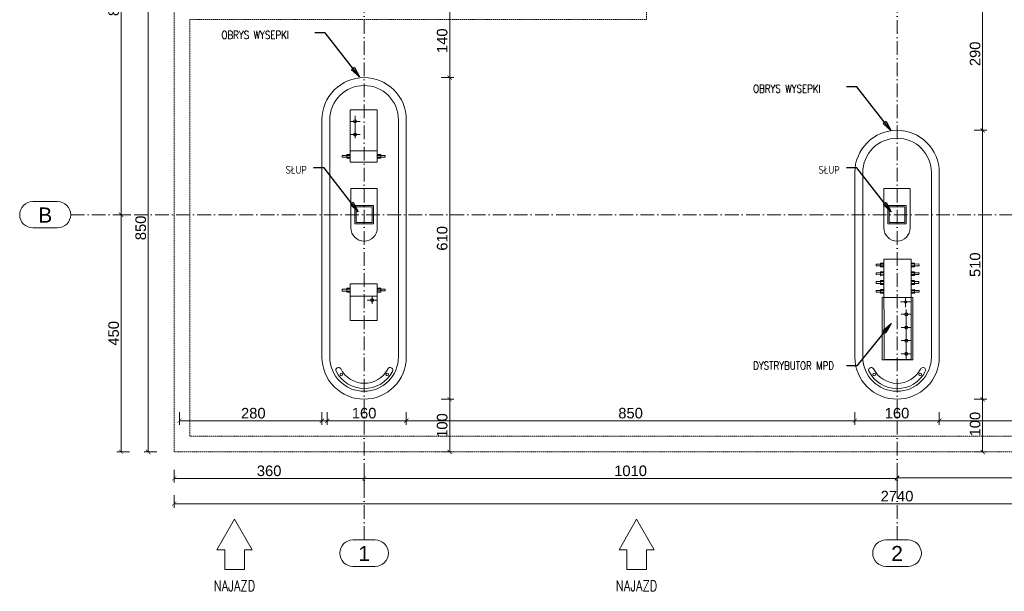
# Model space of a CAD drawing. Extents: x 64716 to 7565828, y -87108 to 5881792.
# Tile 138 of 160: x 263874 to 282535, y -34230 to -23387. Entities that reach past the tile are written whole.
import ezdxf

# ---------------------------------------------------------------- set-up
doc = ezdxf.new("R2010")
doc.units = 0
doc.header["$MEASUREMENT"] = 0
for name, pattern in [('DASHDOT', [20, 13, -3.4, 0.2, -3.4]), ('DASHED', [19.05, 12.7, -6.35]), ('Przerywana', [500, 300, -200])]:
    doc.linetypes.add(name, pattern=pattern)
for name, color, linetype, lineweight in [('-AGP1_widokowe', 7, 'Continuous', 15), ('a___wymiary', 46, 'Continuous', 18), ('BK_Opisy', 31, 'Continuous', 20), ('BK_Osie', 6, 'DASHDOT', 5), ('linii', 7, 'Continuous', 15), ('Wiata', 250, 'Continuous', 20)]:
    doc.layers.add(name, color=color, linetype=linetype, lineweight=lineweight)
for name, color, linetype in [('100_rzut_okna', 1, 'Continuous'), ('g dystrybutory', 7, 'Continuous'), ('TB_WYMIAROWANIE', 5, 'Continuous')]:
    doc.layers.add(name, color=color, linetype=linetype)
doc.layers.add('SHARY', color=7, linetype='Continuous', lineweight=15, true_color=0xa5a5a5)
doc.styles.add('ARIAL', font='arial.ttf')
doc.styles.add('ROMANS', font='simplex.shx', dxfattribs={"width": 0.8, "oblique": 15})
doc.styles.add('styl1', font='simplex.shx', dxfattribs={"oblique": 5})
doc.dimstyles.new('1_100', dxfattribs={"dimscale": 10, "dimtxt": 25, "dimasz": 20, "dimexe": 10, "dimexo": 10, "dimgap": 1, "dimtad": 0, "dimdec": 0, "dimzin": 0, "dimdsep": 46, "dimtxsty": 'ROMANS', "dimblk1": 'OBLIQUE', "dimblk2": 'OBLIQUE', "dimsah": 1, "dimcen": 0, "dimdle": 10, "dimclrd": 256, "dimclre": 256, "dimclrt": 2, "dimadec": 0, "dimazin": 0, "dimtfac": 0.4, "dimtdec": 0, "dimtmove": 0, "dimatfit": 3, "dimldrblk": 'CLOSEDBLANK', "dimfxl": 1, "dimtvp": 1, "dimtolj": 1, "dimtzin": 0, "dimarcsym": 0})
doc.dimstyles.new('mosstowy 1-100', dxfattribs={"dimscale": 20, "dimtxt": 10, "dimasz": 4, "dimexe": 4, "dimexo": 4, "dimgap": 2, "dimtad": 1, "dimdec": 0, "dimlfac": 0.1, "dimtxsty": 'ARIAL', "dimblk": 'ARCHTICK', "dimcen": 4, "dimclrd": 4, "dimclre": 4, "dimclrt": 256, "dimadec": 0, "dimazin": 0, "dimtfac": 1, "dimtdec": 0, "dimtmove": 1, "dimatfit": 3, "dimfxl": 8, "dimfxlon": 1, "dimlwd": 9, "dimlwe": 9, "dimarcsym": 0})

# ---------------------------------------------------------------- blocks, each defined once
blk = doc.blocks.new('_ArchTick')
at = {"layer": '100_rzut_okna', "color": 0, "linetype": 'Continuous', "const_width": 0.15}
blk.add_lwpolyline([(-0.5, -0.5), (0.5, 0.5)], dxfattribs=at)
blk = doc.blocks.new('*D1407')
at = {"layer": 'a___wymiary', "color": 4, "lineweight": 9}
for p, q in [((280502, -32234), (280502, -31994)), ((290602, -32074), (280502, -32074)), ((290602, -32234), (290602, -31994))]:
    blk.add_line(p, q, dxfattribs=at)
at = {"layer": 'Defpoints', "color": 0}
for p in [(280502, -32074), (280502, -32903), (290602, -32903)]:
    blk.add_point(p, dxfattribs=at)
at = {"layer": 'a___wymiary', "color": 4, "lineweight": 9, "xscale": 80, "yscale": 80, "zscale": 80, "rotation": 180}
blk.add_blockref('_ArchTick', (280502, -32074), dxfattribs=at)
at = {"layer": 'a___wymiary', "color": 4, "lineweight": 9, "xscale": 80, "yscale": 80, "zscale": 80}
blk.add_blockref('_ArchTick', (290602, -32074), dxfattribs=at)
at = {"layer": 'a___wymiary', "insert": (285552, -31932), "char_height": 200, "attachment_point": 5, "style": 'ARIAL'}
blk.add_mtext('1010', dxfattribs=at)
blk = doc.blocks.new('*D1408')
at = {"layer": 'a___wymiary', "color": 4, "lineweight": 9}
for p, q in [((270402, -32247), (270402, -32007)), ((280502, -32087), (270402, -32087)), ((280502, -32247), (280502, -32007))]:
    blk.add_line(p, q, dxfattribs=at)
at = {"layer": 'Defpoints', "color": 0}
for p in [(270402, -32087), (270402, -32493), (280502, -32493)]:
    blk.add_point(p, dxfattribs=at)
at = {"layer": 'a___wymiary', "color": 4, "lineweight": 9, "xscale": 80, "yscale": 80, "zscale": 80, "rotation": 180}
blk.add_blockref('_ArchTick', (270402, -32087), dxfattribs=at)
at = {"layer": 'a___wymiary', "color": 4, "lineweight": 9, "xscale": 80, "yscale": 80, "zscale": 80}
blk.add_blockref('_ArchTick', (280502, -32087), dxfattribs=at)
at = {"layer": 'a___wymiary', "insert": (275452, -31945), "char_height": 200, "attachment_point": 5, "style": 'ARIAL'}
blk.add_mtext('1010', dxfattribs=at)
blk = doc.blocks.new('*D1409')
at = {"layer": 'a___wymiary', "color": 4, "lineweight": 9}
for p, q in [((265664, -19086), (265877, -19086)), ((265797, -27086), (265797, -19086)), ((265664, -27086), (265877, -27086))]:
    blk.add_line(p, q, dxfattribs=at)
at = {"layer": 'Defpoints', "color": 0}
for p in [(265584, -19086), (265797, -19086), (265584, -27086)]:
    blk.add_point(p, dxfattribs=at)
at = {"layer": 'a___wymiary', "color": 4, "lineweight": 9, "xscale": 80, "yscale": 80, "zscale": 80}
for p, rotation in [((265797, -19086), 90), ((265797, -27086), 270)]:
    blk.add_blockref('_ArchTick', p, dxfattribs=dict(at, rotation=rotation))
at = {"layer": 'a___wymiary', "insert": (265655, -23086), "char_height": 200, "attachment_point": 5, "rotation": 90, "style": 'ARIAL'}
blk.add_mtext('800', dxfattribs=at)
blk = doc.blocks.new('*D1411')
at = {"layer": 'a___wymiary', "color": 4, "lineweight": 9}
for p, q in [((266802, -31927), (266802, -32167)), ((270402, -32087), (266802, -32087)), ((270402, -31927), (270402, -32167))]:
    blk.add_line(p, q, dxfattribs=at)
at = {"layer": 'Defpoints', "color": 0}
for p in [(266802, -31586), (270402, -31586), (266802, -32087)]:
    blk.add_point(p, dxfattribs=at)
at = {"layer": 'a___wymiary', "color": 4, "lineweight": 9, "xscale": 80, "yscale": 80, "zscale": 80, "rotation": 180}
blk.add_blockref('_ArchTick', (266802, -32087), dxfattribs=at)
at = {"layer": 'a___wymiary', "color": 4, "lineweight": 9, "xscale": 80, "yscale": 80, "zscale": 80}
blk.add_blockref('_ArchTick', (270402, -32087), dxfattribs=at)
at = {"layer": 'a___wymiary', "insert": (268602, -31945), "char_height": 200, "attachment_point": 5, "style": 'ARIAL'}
blk.add_mtext('360', dxfattribs=at)
blk = doc.blocks.new('*D1412')
at = {"layer": 'a___wymiary', "color": 4, "lineweight": 9}
for p, q in [((265957, -27086), (265717, -27086)), ((265797, -27086), (265797, -31586)), ((265957, -31586), (265717, -31586))]:
    blk.add_line(p, q, dxfattribs=at)
at = {"layer": 'Defpoints', "color": 0}
for p in [(267724, -27086), (265797, -31586), (267724, -31586)]:
    blk.add_point(p, dxfattribs=at)
at = {"layer": 'a___wymiary', "color": 4, "lineweight": 9, "xscale": 80, "yscale": 80, "zscale": 80}
for p, rotation in [((265797, -27086), 90), ((265797, -31586), 270)]:
    blk.add_blockref('_ArchTick', p, dxfattribs=dict(at, rotation=rotation))
at = {"layer": 'a___wymiary', "insert": (265655, -29336), "char_height": 200, "attachment_point": 5, "rotation": 90, "style": 'ARIAL'}
blk.add_mtext('450', dxfattribs=at)
blk = doc.blocks.new('*D1415')
at = {"layer": 'a___wymiary', "color": 4, "lineweight": 9}
for p, q in [((266902, -30834), (266902, -31074)), ((269702, -30834), (269702, -31074)), ((266902, -30994), (269702, -30994))]:
    blk.add_line(p, q, dxfattribs=at)
at = {"layer": 'Defpoints', "color": 0}
for p in [(266902, -29622), (269702, -29622), (269702, -30994)]:
    blk.add_point(p, dxfattribs=at)
at = {"layer": 'a___wymiary', "color": 4, "lineweight": 9, "xscale": 80, "yscale": 80, "zscale": 80, "rotation": 180}
blk.add_blockref('_ArchTick', (266902, -30994), dxfattribs=at)
at = {"layer": 'a___wymiary', "color": 4, "lineweight": 9, "xscale": 80, "yscale": 80, "zscale": 80}
blk.add_blockref('_ArchTick', (269702, -30994), dxfattribs=at)
at = {"layer": 'a___wymiary', "insert": (268302, -30852), "char_height": 200, "attachment_point": 5, "style": 'ARIAL'}
blk.add_mtext('280', dxfattribs=at)
blk = doc.blocks.new('*D1426')
at = {"layer": 'a___wymiary', "color": 4, "lineweight": 9}
for p, q in [((271864, -24486), (272104, -24486)), ((272024, -24486), (272024, -30585)), ((271864, -30585), (272104, -30585))]:
    blk.add_line(p, q, dxfattribs=at)
at = {"layer": 'Defpoints', "color": 0}
for p in [(270402, -24486), (270402, -30585), (272024, -30585)]:
    blk.add_point(p, dxfattribs=at)
at = {"layer": 'a___wymiary', "color": 4, "lineweight": 9, "xscale": 80, "yscale": 80, "zscale": 80}
for p, rotation in [((272024, -24486), 90), ((272024, -30585), 270)]:
    blk.add_blockref('_ArchTick', p, dxfattribs=dict(at, rotation=rotation))
at = {"layer": 'a___wymiary', "insert": (271882, -27535), "char_height": 200, "attachment_point": 5, "rotation": 90, "style": 'ARIAL'}
blk.add_mtext('610', dxfattribs=at)
blk = doc.blocks.new('*D1427')
at = {"layer": 'a___wymiary', "color": 4, "lineweight": 9}
for p, q in [((271864, -30585), (272104, -30585)), ((272024, -30585), (272024, -31586)), ((271864, -31586), (272104, -31586))]:
    blk.add_line(p, q, dxfattribs=at)
at = {"layer": 'Defpoints', "color": 0}
for p in [(270402, -30585), (270402, -31586), (272024, -31586)]:
    blk.add_point(p, dxfattribs=at)
at = {"layer": 'a___wymiary', "color": 4, "lineweight": 9, "xscale": 80, "yscale": 80, "zscale": 80}
for p, rotation in [((272024, -30585), 90), ((272024, -31586), 270)]:
    blk.add_blockref('_ArchTick', p, dxfattribs=dict(at, rotation=rotation))
at = {"layer": 'a___wymiary', "insert": (271882, -31085), "char_height": 200, "attachment_point": 5, "rotation": 90, "style": 'ARIAL'}
blk.add_mtext('100', dxfattribs=at)
blk = doc.blocks.new('*D1428')
at = {"layer": 'a___wymiary', "color": 4, "lineweight": 9}
for p, q in [((281964, -25485), (282204, -25485)), ((282124, -25485), (282124, -30585)), ((281964, -30585), (282204, -30585))]:
    blk.add_line(p, q, dxfattribs=at)
at = {"layer": 'Defpoints', "color": 0}
for p in [(280502, -25485), (280502, -30585), (282124, -30585)]:
    blk.add_point(p, dxfattribs=at)
at = {"layer": 'a___wymiary', "color": 4, "lineweight": 9, "xscale": 80, "yscale": 80, "zscale": 80}
for p, rotation in [((282124, -25485), 90), ((282124, -30585), 270)]:
    blk.add_blockref('_ArchTick', p, dxfattribs=dict(at, rotation=rotation))
at = {"layer": 'a___wymiary', "insert": (281982, -28035), "char_height": 200, "attachment_point": 5, "rotation": 90, "style": 'ARIAL'}
blk.add_mtext('510', dxfattribs=at)
blk = doc.blocks.new('*D1429')
at = {"layer": 'a___wymiary', "color": 4, "lineweight": 9}
for p, q in [((281964, -22585), (282204, -22585)), ((282124, -25485), (282124, -22585)), ((281964, -25485), (282204, -25485))]:
    blk.add_line(p, q, dxfattribs=at)
at = {"layer": 'Defpoints', "color": 0}
for p in [(280502, -22585), (282124, -22585), (280502, -25485)]:
    blk.add_point(p, dxfattribs=at)
at = {"layer": 'a___wymiary', "color": 4, "lineweight": 9, "xscale": 80, "yscale": 80, "zscale": 80}
for p, rotation in [((282124, -22585), 90), ((282124, -25485), 270)]:
    blk.add_blockref('_ArchTick', p, dxfattribs=dict(at, rotation=rotation))
at = {"layer": 'a___wymiary', "insert": (281982, -24035), "char_height": 200, "attachment_point": 5, "rotation": 90, "style": 'ARIAL'}
blk.add_mtext('290', dxfattribs=at)
blk = doc.blocks.new('*D1431')
at = {"layer": 'a___wymiary', "color": 4, "lineweight": 9}
for p, q in [((281964, -30585), (282204, -30585)), ((282124, -30585), (282124, -31586)), ((281964, -31586), (282204, -31586))]:
    blk.add_line(p, q, dxfattribs=at)
at = {"layer": 'Defpoints', "color": 0}
for p in [(280502, -30585), (280502, -31586), (282124, -31586)]:
    blk.add_point(p, dxfattribs=at)
at = {"layer": 'a___wymiary', "color": 4, "lineweight": 9, "xscale": 80, "yscale": 80, "zscale": 80}
for p, rotation in [((282124, -30585), 90), ((282124, -31586), 270)]:
    blk.add_blockref('_ArchTick', p, dxfattribs=dict(at, rotation=rotation))
at = {"layer": 'a___wymiary', "insert": (281982, -31059), "char_height": 200, "attachment_point": 5, "rotation": 90, "style": 'ARIAL'}
blk.add_mtext('100', dxfattribs=at)
blk = doc.blocks.new('*D1433')
at = {"layer": 'a___wymiary', "color": 4, "lineweight": 9}
for p, q in [((271864, -23086), (272104, -23086)), ((272024, -24486), (272024, -23086)), ((271864, -24486), (272104, -24486))]:
    blk.add_line(p, q, dxfattribs=at)
at = {"layer": 'Defpoints', "color": 0}
for p in [(270402, -23086), (272024, -23086), (270402, -24486)]:
    blk.add_point(p, dxfattribs=at)
at = {"layer": 'a___wymiary', "color": 4, "lineweight": 9, "xscale": 80, "yscale": 80, "zscale": 80}
for p, rotation in [((272024, -23086), 90), ((272024, -24486), 270)]:
    blk.add_blockref('_ArchTick', p, dxfattribs=dict(at, rotation=rotation))
at = {"layer": 'a___wymiary', "insert": (271882, -23786), "char_height": 200, "attachment_point": 5, "rotation": 90, "style": 'ARIAL'}
blk.add_mtext('140', dxfattribs=at)
blk = doc.blocks.new('*D1434')
at = {"layer": 'a___wymiary', "color": 4, "lineweight": 9}
for p, q in [((266471, -23086), (266231, -23086)), ((266311, -31586), (266311, -23086)), ((266471, -31586), (266231, -31586))]:
    blk.add_line(p, q, dxfattribs=at)
at = {"layer": 'Defpoints', "color": 0}
for p in [(266311, -23086), (266902, -23086), (266902, -31586)]:
    blk.add_point(p, dxfattribs=at)
at = {"layer": 'a___wymiary', "color": 4, "lineweight": 9, "xscale": 80, "yscale": 80, "zscale": 80}
for p, rotation in [((266311, -23086), 90), ((266311, -31586), 270)]:
    blk.add_blockref('_ArchTick', p, dxfattribs=dict(at, rotation=rotation))
at = {"layer": 'a___wymiary', "insert": (266169, -27336), "char_height": 200, "attachment_point": 5, "rotation": 90, "style": 'ARIAL'}
blk.add_mtext('850', dxfattribs=at)
blk = doc.blocks.new('*D1439')
at = {"layer": 'a___wymiary', "color": 4, "lineweight": 9}
for p, q in [((266802, -32407), (266802, -32647)), ((294202, -32407), (294202, -32647)), ((266802, -32567), (294202, -32567))]:
    blk.add_line(p, q, dxfattribs=at)
at = {"layer": 'Defpoints', "color": 0}
for p in [(266802, -31586), (294202, -31586), (294202, -32567)]:
    blk.add_point(p, dxfattribs=at)
at = {"layer": 'a___wymiary', "color": 4, "lineweight": 9, "xscale": 80, "yscale": 80, "zscale": 80, "rotation": 180}
blk.add_blockref('_ArchTick', (266802, -32567), dxfattribs=at)
at = {"layer": 'a___wymiary', "color": 4, "lineweight": 9, "xscale": 80, "yscale": 80, "zscale": 80}
blk.add_blockref('_ArchTick', (294202, -32567), dxfattribs=at)
at = {"layer": 'a___wymiary', "insert": (280502, -32425), "char_height": 200, "attachment_point": 5, "style": 'ARIAL'}
blk.add_mtext('2740', dxfattribs=at)
blk = doc.blocks.new('OSIE')
at = {"color": 251, "linetype": 'Continuous'}
for p, q in [((-29978, 4750), (-29511, 4750)), ((-29978, 4250), (-29511, 4250)), ((-23911, -1670), (-23489, -1670)), ((-13811, -1670), (-13389, -1670)), ((-23911, -2170), (-23489, -2170)), ((-13811, -2170), (-13389, -2170))]:
    blk.add_line(p, q, dxfattribs=at)
for centre, start, end in [((-29978, 4500), 90, 270), ((-29511, 4500), 270, 90), ((-23911, -1920), 90, 270), ((-23489, -1920), 270, 90), ((-13811, -1920), 90, 270), ((-13389, -1920), 270, 90)]:
    blk.add_arc(centre, 250, start, end, dxfattribs=at)
at = {"layer": 'BK_Osie', "color": 251, "ltscale": 20}
for p, q in [((-23700, -1670), (-23700, 18000)), ((-13600, -1670), (-13600, 18000)), ((-29261, 4500), (1900, 4500))]:
    blk.add_line(p, q, dxfattribs=at)
at = {"color": 251, "linetype": 'Continuous', "style": 'ARIAL'}
for s, p in [('B', (-29878, 4350)), ('1', (-23811, -2070)), ('2', (-13711, -2070))]:
    blk.add_text(s, height=287, dxfattribs=at).set_placement(p)
blk = doc.blocks.new('dys')
at = {"layer": 'g dystrybutory', "color": 0, "lineweight": 9, "ltscale": 2}
for p, q in [((4219645, 944803, 0), (4220115, 945011, 0)), ((4220115, 945011, 0), (4220886, 943272, 0)), ((4220415, 943064, 0), (4219645, 944803, 0)), ((4220111, 943977, 0), (4219729, 944840, 0)), ((4219687, 944707, 0), (4219861, 944784, 0)), ((4220415, 943064, 0), (4220886, 943272, 0))]:
    blk.add_line(p, q, dxfattribs=at)
at = {"layer": 'g dystrybutory', "color": 0, "linetype": 'Przerywana', "lineweight": 9, "ltscale": 2}
for p, q in [((4219788, 944478, 0), (4219962, 944555, 0)), ((4219890, 944250, 0), (4220063, 944327, 0)), ((4219991, 944021, 0), (4220164, 944098, 0)), ((4220621, 943951, 0), (4220090, 943716, 0)), ((4220097, 943812, 0), (4220271, 943889, 0)), ((4220591, 943938, 0), (4220120, 943729, 0)), ((4220220, 943764, 0), (4220143, 943938, 0))]:
    blk.add_line(p, q, dxfattribs=at)
at = {"layer": 'g dystrybutory', "color": 0, "lineweight": 9, "ltscale": 2, "elevation": 0}
for points in [[(4220090, 943716), (4219610, 944800), (4220141, 945034), (4220621, 943951)], [(4220646, 943814), (4220632, 943846), (4220768, 943907), (4220782, 943875)], [(4220721, 943645), (4220691, 943711), (4220751, 943738), (4220780, 943671)], [(4220713, 943662), (4220699, 943694), (4220835, 943754), (4220850, 943722)], [(4220175, 943606), (4220161, 943638), (4220024, 943577), (4220038, 943545)], [(4220242, 943453), (4220228, 943485), (4220092, 943425), (4220106, 943393)], [(4220183, 943588), (4220153, 943655), (4220093, 943629), (4220123, 943562)], [(4220250, 943436), (4220220, 943503), (4220161, 943476), (4220190, 943410)], [(4220788, 943492), (4220759, 943559), (4220818, 943586), (4220848, 943519)], [(4220781, 943510), (4220766, 943542), (4220903, 943602), (4220917, 943570)], [(4220310, 943301), (4220295, 943333), (4220159, 943273), (4220173, 943241)], [(4220317, 943284), (4220288, 943351), (4220228, 943324), (4220258, 943257)], [(4220856, 943340), (4220826, 943407), (4220886, 943433), (4220915, 943366)], [(4220848, 943358), (4220834, 943389), (4220970, 943450), (4220984, 943418)], [(4220377, 943149), (4220363, 943181), (4220226, 943120), (4220241, 943088)], [(4220385, 943132), (4220355, 943198), (4220296, 943172), (4220325, 943105)]]:
    blk.add_lwpolyline(points, close=True, dxfattribs=at)
blk.add_lwpolyline([(4220621, 943951), (4220141, 945034), (4219610, 944800), (4220090, 943716)], dxfattribs=at)
at = {"layer": 'g dystrybutory', "color": 0, "linetype": 'Przerywana', "lineweight": 9, "ltscale": 2, "elevation": 0}
blk.add_lwpolyline([(4220653, 943797), (4220624, 943864), (4220683, 943890), (4220713, 943823)], close=True, dxfattribs=at)
at = {"layer": 'g dystrybutory', "color": 0, "lineweight": 9, "ltscale": 2}
for centre, radius in [((4219772, 944744, 0), 30), ((4219873, 944516, 0), 30), ((4219974, 944287, 0), 30), ((4220075, 944059, 0), 30), ((4220182, 943849, 0), 21)]:
    blk.add_circle(centre, radius, dxfattribs=at)
at = {"layer": 'g dystrybutory', "color": 0, "lineweight": 9, "extrusion": (-4.68905e-07, 1.03899e-06, 1)}
blk.add_arc((4219915, 944760, -1), 500, 52.5735, 52.6208, dxfattribs=at)
blk = doc.blocks.new('fgdfgdg')
at = {"layer": 'linii', "color": 0, "linetype": 'Continuous'}
for centre in [(7387285.627, 5664768.655), (7387286.352, 5664768.173)]:
    blk.add_circle(centre, 0.025, dxfattribs=at)
for centre, radius, start, end in [((7387285.627, 5664768.754), 0.0502, 359.6409, 169.8157), ((7387286.174, 5664768.691), 0.6, 173.0946, 299.0991), ((7387286.174, 5664768.691), 0.5, 172.7678, 298.7723), ((7387286.444, 5664768.212), 0.0502, 295.8202, 125.6453)]:
    blk.add_arc(centre, radius, start, end, dxfattribs=at)
blk = doc.blocks.new('_ClosedBlank')
at = {"layer": 'TB_WYMIAROWANIE', "color": 0, "lineweight": -2}
for p, q in [((-1, 0.167), (0, 0)), ((-1, 0.167), (-1, -0.167)), ((0, 0), (-1, -0.167))]:
    blk.add_line(p, q, dxfattribs=at)
blk = doc.blocks.new('_Oblique')
at = {"color": 0, "lineweight": -2}
blk.add_line((-0.5, -0.5), (0.5, 0.5), dxfattribs=at)
blk = doc.blocks.new('dys adb')
at = {"layer": 'g dystrybutory', "color": 0, "lineweight": 9, "ltscale": 2}
for p, q in [((2120.027, 50.981), (2119.332, 50.981)), ((2119.332, 50.981), (2119.332, 50.466)), ((2119.794, 50.981), (2119.794, 50.466)), ((2120.027, 50.466), (2120.027, 50.981)), ((2119.332, 50.466), (2120.027, 50.466)), ((2119.652, 50.563), (2119.794, 50.563))]:
    blk.add_line(p, q, dxfattribs=at)
at = {"layer": 'g dystrybutory', "color": 0, "lineweight": 9}
blk.add_line((2119.719, 50.563), (2119.719, 50.656), dxfattribs=at)
at = {"layer": 'g dystrybutory', "color": 0, "linetype": 'Przerywana', "lineweight": 9, "ltscale": 2}
blk.add_line((2119.719, 50.655), (2119.719, 50.466), dxfattribs=at)
at = {"layer": 'g dystrybutory', "color": 0, "lineweight": 9, "ltscale": 2}
for points in [[(2119.875, 50.981), (2119.948, 50.981), (2119.948, 51.046), (2119.875, 51.046)], [(2119.894, 50.981), (2119.929, 50.981), (2119.929, 51.13), (2119.894, 51.13)], [(2119.894, 50.466), (2119.929, 50.466), (2119.929, 50.316), (2119.894, 50.316)]]:
    blk.add_lwpolyline(points, close=True, dxfattribs=at)
at = {"layer": 'g dystrybutory', "color": 0, "linetype": 'Przerywana', "lineweight": 9, "ltscale": 2}
blk.add_lwpolyline([(2119.875, 50.466), (2119.948, 50.466), (2119.948, 50.4), (2119.875, 50.4)], close=True, dxfattribs=at)
at = {"layer": 'g dystrybutory', "color": 0, "lineweight": 9, "ltscale": 2}
blk.add_circle((2119.719, 50.563), 0.03, dxfattribs=at)
blk = doc.blocks.new('dys tir')
at = {"layer": 'g dystrybutory', "color": 0, "lineweight": 9, "ltscale": 2}
for p, q in [((2118.715, 48.18, 0), (2117.72, 48.18, 0)), ((2117.72, 48.18, 0), (2117.72, 47.665, 0)), ((2118.5, 47.758, 0), (2118.5, 48.18, 0)), ((2118.715, 47.665, 0), (2118.715, 48.18, 0)), ((2117.94, 47.665, 0), (2117.94, 47.855, 0)), ((2117.72, 47.665, 0), (2118.715, 47.665, 0)), ((2118.257, 47.758, 0), (2117.835, 47.758, 0)), ((2118.5, 47.758, 0), (2118.5, 47.665, 0))]:
    blk.add_line(p, q, dxfattribs=at)
at = {"layer": 'g dystrybutory', "color": 0, "linetype": 'Przerywana', "lineweight": 9, "ltscale": 2}
blk.add_line((2118.19, 47.665, 0), (2118.19, 47.855, 0), dxfattribs=at)
at = {"layer": 'g dystrybutory', "color": 0, "lineweight": 9}
for p, q in [((2117.94, 47.758, 0), (2117.94, 47.665, 0)), ((2118.19, 47.758, 0), (2118.19, 47.665, 0))]:
    blk.add_line(p, q, dxfattribs=at)
at = {"layer": 'g dystrybutory', "color": 0, "linetype": 'Przerywana', "lineweight": 9, "ltscale": 2, "elevation": 0}
blk.add_lwpolyline([(2118.641, 48.18), (2118.568, 48.18), (2118.568, 48.245), (2118.641, 48.245)], close=True, dxfattribs=at)
at = {"layer": 'g dystrybutory', "color": 0, "lineweight": 9, "ltscale": 2, "elevation": 0}
for points in [[(2118.622, 48.18), (2118.587, 48.18), (2118.587, 48.329), (2118.622, 48.329)], [(2118.641, 47.665), (2118.568, 47.665), (2118.568, 47.6), (2118.641, 47.6)], [(2118.622, 47.665), (2118.587, 47.665), (2118.587, 47.516), (2118.622, 47.516)]]:
    blk.add_lwpolyline(points, close=True, dxfattribs=at)
at = {"layer": 'g dystrybutory', "color": 0, "lineweight": 9, "ltscale": 2}
for centre in [(2117.94, 47.758, 0), (2118.19, 47.758, 0)]:
    blk.add_circle(centre, 0.03, dxfattribs=at)
blk = doc.blocks.new('*D1456')
at = {"layer": 'Defpoints', "color": 0}
for p in [(269602, -29622), (271202, -29786), (271202, -30993)]:
    blk.add_point(p, dxfattribs=at)
at = {"layer": 'linii', "color": 4, "lineweight": 9}
for p, q in [((269602, -30833), (269602, -31073)), ((271202, -30833), (271202, -31073)), ((269602, -30993), (271202, -30993))]:
    blk.add_line(p, q, dxfattribs=at)
at = {"layer": 'linii', "color": 4, "lineweight": 9, "xscale": 80, "yscale": 80, "zscale": 80, "rotation": 180}
blk.add_blockref('_ArchTick', (269602, -30993), dxfattribs=at)
at = {"layer": 'linii', "color": 4, "lineweight": 9, "xscale": 80, "yscale": 80, "zscale": 80}
blk.add_blockref('_ArchTick', (271202, -30993), dxfattribs=at)
at = {"layer": 'linii', "insert": (270402, -30851), "char_height": 200, "attachment_point": 5, "style": 'ARIAL'}
blk.add_mtext('160', dxfattribs=at)
blk = doc.blocks.new('*D1457')
at = {"layer": 'Defpoints', "color": 0}
for p in [(271202, -28403), (279702, -28403), (279702, -30993)]:
    blk.add_point(p, dxfattribs=at)
at = {"layer": 'linii', "color": 4, "lineweight": 9}
for p, q in [((271202, -30833), (271202, -31073)), ((279702, -30833), (279702, -31073)), ((271202, -30993), (279702, -30993))]:
    blk.add_line(p, q, dxfattribs=at)
at = {"layer": 'linii', "color": 4, "lineweight": 9, "xscale": 80, "yscale": 80, "zscale": 80, "rotation": 180}
blk.add_blockref('_ArchTick', (271202, -30993), dxfattribs=at)
at = {"layer": 'linii', "color": 4, "lineweight": 9, "xscale": 80, "yscale": 80, "zscale": 80}
blk.add_blockref('_ArchTick', (279702, -30993), dxfattribs=at)
at = {"layer": 'linii', "insert": (275452, -30851), "char_height": 200, "attachment_point": 5, "style": 'ARIAL'}
blk.add_mtext('850', dxfattribs=at)
blk = doc.blocks.new('*D1458')
at = {"layer": 'Defpoints', "color": 0}
for p in [(281302, -28308), (279702, -28403), (281302, -30993)]:
    blk.add_point(p, dxfattribs=at)
at = {"layer": 'linii', "color": 4, "lineweight": 9}
for p, q in [((279702, -30833), (279702, -31073)), ((281302, -30833), (281302, -31073)), ((279702, -30993), (281302, -30993))]:
    blk.add_line(p, q, dxfattribs=at)
at = {"layer": 'linii', "color": 4, "lineweight": 9, "xscale": 80, "yscale": 80, "zscale": 80, "rotation": 180}
blk.add_blockref('_ArchTick', (279702, -30993), dxfattribs=at)
at = {"layer": 'linii', "color": 4, "lineweight": 9, "xscale": 80, "yscale": 80, "zscale": 80}
blk.add_blockref('_ArchTick', (281302, -30993), dxfattribs=at)
at = {"layer": 'linii', "insert": (280502, -30851), "char_height": 200, "attachment_point": 5, "style": 'ARIAL'}
blk.add_mtext('160', dxfattribs=at)
blk = doc.blocks.new('*D1459')
at = {"layer": 'Defpoints', "color": 0}
for p in [(289802, -27950), (281302, -28308), (289802, -30993)]:
    blk.add_point(p, dxfattribs=at)
at = {"layer": 'linii', "color": 4, "lineweight": 9}
for p, q in [((281302, -30833), (281302, -31073)), ((289802, -30833), (289802, -31073)), ((281302, -30993), (289802, -30993))]:
    blk.add_line(p, q, dxfattribs=at)
at = {"layer": 'linii', "color": 4, "lineweight": 9, "xscale": 80, "yscale": 80, "zscale": 80, "rotation": 180}
blk.add_blockref('_ArchTick', (281302, -30993), dxfattribs=at)
at = {"layer": 'linii', "color": 4, "lineweight": 9, "xscale": 80, "yscale": 80, "zscale": 80}
blk.add_blockref('_ArchTick', (289802, -30993), dxfattribs=at)
at = {"layer": 'linii', "insert": (285552, -30851), "char_height": 200, "attachment_point": 5, "style": 'ARIAL'}
blk.add_mtext('850', dxfattribs=at)

msp = doc.modelspace()

# ---------------------------------------------------------------- linework, layer by layer
at = {"layer": '-AGP1_widokowe', "linetype": 'DASHED', "ltscale": 0.01}
msp.add_lwpolyline([(294202, -14586), (294202, -31586), (266802, -31586), (266802, -23086), (275452, -23086), (275452, -14586), (294102, -14586)], dxfattribs=at)
msp.add_lwpolyline([(293902, -14886), (293902, -31286), (267102, -31286), (267102, -23386), (275752, -23386), (275752, -14886)], close=True, dxfattribs=at)
at = {"layer": '-AGP1_widokowe', "ltscale": 2}
for points in [[(269602, -29785.2), (269602, -25285.2, -0.4142136), (270402, -24485.2), (270402, -24485.2, -0.4142136), (271202, -25285.2), (271202, -29785.2, -0.4142136), (270402, -30585.2), (270402, -30585.2, -0.4142136)], [(269752, -29785.2), (269752, -25285.2, -0.4142136), (270402, -24635.2, -0.4142136), (271052, -25285.2), (271052, -29785.2, -0.4142136), (270402, -30435.2, -0.4142136)], [(279702, -26285.3), (279702, -29785.3, 0.4142136), (280502, -30585.3), (280502, -30585.3, 0.4142136), (281302, -29785.3), (281302, -26285.3, 0.4142136), (280502, -25485.3), (280502, -25485.3, 0.4142136)], [(279852, -26285.3), (279852, -29785.3, 0.4142136), (280502, -30435.3, 0.4142136), (281152, -29785.3), (281152, -26285.3, 0.4142136), (280502, -25635.3, 0.4142136)]]:
    msp.add_lwpolyline(points, format="xyb", close=True, dxfattribs=at)
at = {"layer": 'linii', "linetype": 'Continuous', "flags": 128}
msp.add_lwpolyline([(270152, -27336, 1), (270652, -27336), (270652, -26586), (270152, -26586)], format="xyb", close=True, dxfattribs=at)
at = {"layer": 'linii', "linetype": 'Continuous'}
msp.add_lwpolyline([(280752, -27336, -1), (280252, -27336), (280252, -26586), (280752, -26586)], format="xyb", close=True, dxfattribs=at)
at = {"layer": 'SHARY'}
for points in [[(267612.6, -33441.6), (267759.1, -33441.6), (267759.1, -33816.6), (268134.1, -33816.6), (268134.1, -33441.6), (268280.5, -33441.6), (267946.6, -32863.2)], [(275232.6, -33441.6), (275379.1, -33441.6), (275379.1, -33816.6), (275754.1, -33816.6), (275754.1, -33441.6), (275900.5, -33441.6), (275566.6, -32863.2)]]:
    msp.add_lwpolyline(points, close=True, dxfattribs=at)
at = {"layer": 'Wiata', "color": 0, "linetype": 'Continuous'}
for points in [[(270227, -26911), (270227, -27261), (270577, -27261), (270577, -26911)], [(270252, -26936), (270252, -27236), (270552, -27236), (270552, -26936)], [(280677, -26911), (280677, -27261), (280327, -27261), (280327, -26911)], [(280652, -26936), (280652, -27236), (280352, -27236), (280352, -26936)]]:
    msp.add_lwpolyline(points, close=True, dxfattribs=at)
msp.add_arc((270401.9, -29786), 500.1, 331.66361, 331.71088, dxfattribs=at)

# ---------------------------------------------------------------- block references
at = {"layer": 'linii'}
msp.add_blockref('OSIE', (294102, -31586), dxfattribs=at)
for name, p, xscale, yscale, zscale, rotation in [('dys tir', (222058.4, 2092615.3, 0), 999.9999999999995, 999.9999999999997, 999.9999999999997, 270.0111782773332), ('dys adb', (321531.3, -2148417.1, 0), 1000, 1000, 1000, 90.0111782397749)]:
    msp.add_blockref(name, p, dxfattribs=dict(at, xscale=xscale, yscale=yscale, zscale=zscale, rotation=rotation))
at = {"layer": 'linii', "rotation": 156.1339450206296}
msp.add_blockref('dys', (4521875.5, -873081.3, -0.2), dxfattribs=at)
at = {"layer": 'linii', "color": 0, "linetype": 'Continuous', "lineweight": 18, "xscale": 1000, "yscale": 1000, "zscale": 1000, "rotation": 33.60389962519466}
for p in [(-3017322657.7, -8806603092.5, 0), (-3017312559, -8806603093.2, 0)]:
    msp.add_blockref('fgdfgdg', p, dxfattribs=at)

# ---------------------------------------------------------------- texts
at = {"layer": 'BK_Opisy', "style": 'styl1', "width": 0.8}
for s, p in [('OBRYS WYSEPKI', (267698.8, -23750.6)), ('OBRYS WYSEPKI', (277774.6, -24771.4)), ('SŁUP', (268913, -26309.7, 0)), ('SŁUP', (279013, -26309.7, 0)), ('DYSTRYBUTOR MPD ', (277774.6, -30023.4, 0))]:
    msp.add_text(s, height=150, dxfattribs=at).set_placement(p)
at = {"layer": 'SHARY', "style": 'styl1', "width": 0.8}
for p in [(267552, -34226), (275172, -34226)]:
    msp.add_text('NAJAZD', height=200, dxfattribs=at).set_placement(p)

# ---------------------------------------------------------------- dimensions: what is measured, and where the dimension line sits
at = {"layer": 'a___wymiary'}
for base, p1, p2, picture, middle in [((265797, -19086), (265583.6, -27086), (265583.6, -19086), '*D1409', (265654.9, -23086)), ((282124, -22584.7), (280502, -25485.3), (280502, -22584.7), '*D1429', (281981.9, -24035)), ((266311, -23085.6), (266902, -31586), (266902.3, -23085.6), '*D1434', (266168.9, -27335.8)), ((272024, -23085.7), (270402, -24486), (270402, -23085.7), '*D1433', (271881.9, -23785.8)), ((272024, -30584.7), (270402, -24486), (270402.2, -30584.7), '*D1426', (271881.9, -27535.4)), ((282124, -30584.7), (280502, -25485.3), (280502.2, -30584.7), '*D1428', (281981.9, -28035)), ((265797, -31586), (267723.8, -27086), (267723.8, -31586), '*D1412', (265654.9, -29336)), ((272024, -31586), (270402.2, -30584.7), (270402.2, -31586), '*D1427', (271881.9, -31085.4))]:
    dim = msp.add_linear_dim(base=base, p1=p1, p2=p2, angle=90, dimstyle='mosstowy 1-100', override={"dimblk": 'ArchTick'}, dxfattribs=at)
    dim.commit()
    dim.dimension.update_dxf_attribs({"geometry": picture, "text_midpoint": middle})
for base, p1, p2, picture, middle in [((269702.1, -30994.1), (266902, -29621.6), (269702.1, -29622.4), '*D1415', (268302, -30851.9)), ((266802, -32087.1), (270402.2, -31586), (266802, -31586), '*D1411', (268602.1, -31944.9)), ((294202, -32567.1), (266802, -31586), (294202, -31586), '*D1439', (280502, -32424.9)), ((270402, -32087.1), (280502, -32493), (270402, -32493), '*D1408', (275452, -31944.9)), ((280502, -32073.9), (290602, -32902.5), (280502, -32902.5), '*D1407', (285552, -31931.8))]:
    dim = msp.add_linear_dim(base=base, p1=p1, p2=p2, dimstyle='mosstowy 1-100', override={"dimblk": 'ArchTick'}, dxfattribs=at)
    dim.commit()
    dim.dimension.update_dxf_attribs({"geometry": picture, "text_midpoint": middle})
dim = msp.add_linear_dim(base=(282124, -31586), p1=(280502.2, -30584.7), p2=(280502.2, -31586), angle=90, dimstyle='mosstowy 1-100', override={"dimblk": 'ArchTick'}, dxfattribs=at)
dim.commit()
dim.dimension.update_dxf_attribs({"geometry": '*D1431', "text_midpoint": (282124, -31058.8), "dimtype": 160})
at = {"layer": 'linii'}
for base, p1, p2, picture, middle in [((289802, -30993.3), (281302, -28307.9), (289802, -27949.7), '*D1459', (285552, -30851.2)), ((281302, -30993.3), (279702, -28402.7), (281302, -28307.9), '*D1458', (280502, -30851.2)), ((271202, -30993.3), (269602.1, -29621.7), (271202, -29786), '*D1456', (270402, -30851.2))]:
    dim = msp.add_linear_dim(base=base, p1=p1, p2=p2, dimstyle='mosstowy 1-100', dxfattribs=at)
    dim.commit()
    dim.dimension.update_dxf_attribs({"geometry": picture, "text_midpoint": middle})
dim = msp.add_linear_dim(base=(279702, -30993.3), p1=(271202, -28402.7), p2=(279702, -28402.7), dimstyle='mosstowy 1-100', override={"dimblk": 'ArchTick'}, dxfattribs=at)
dim.commit()
dim.dimension.update_dxf_attribs({"geometry": '*D1457', "text_midpoint": (275452, -30851.2)})

# ---------------------------------------------------------------- leaders
at = {"layer": 'TB_WYMIAROWANIE', "lineweight": 25}
for points in [[(270314.7, -24473), (269666.2, -23637.7), (269466.1, -23637.7)], [(280390.6, -25493.8), (279742.1, -24658.5), (279542, -24658.5)], [(270290.5, -27032.1, 0), (269642.1, -26196.8, 0), (269442, -26196.8, 0)], [(280390.5, -27032.1, 0), (279742.1, -26196.8, 0), (279542, -26196.8, 0)], [(280390.5, -29147.3, 0), (279742.1, -29950.4, 0), (279542, -29950.4, 0)]]:
    msp.add_leader(points, dimstyle='1_100', override={"dimgap": 1, "dimtad": 0}, dxfattribs=at)

doc.saveas('drawing.dxf')
